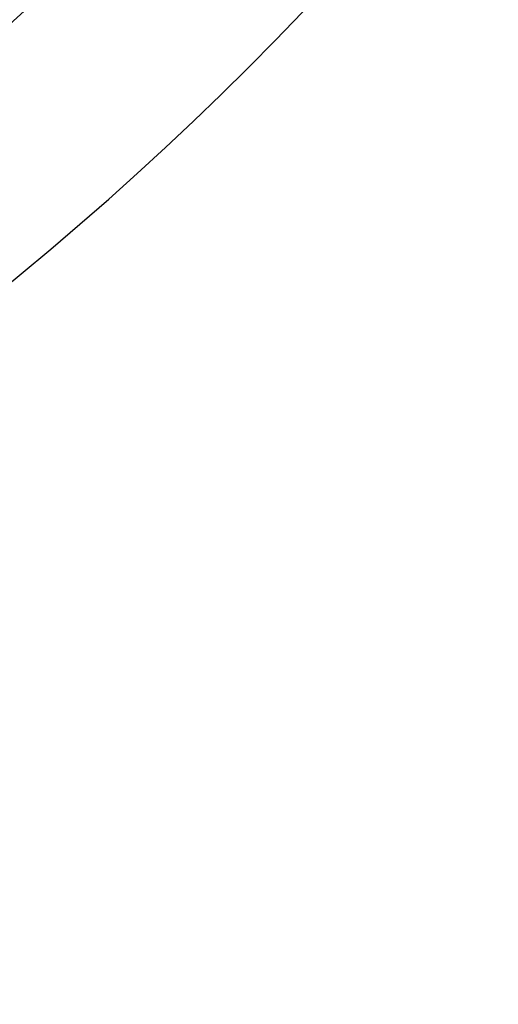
# Model space of a CAD drawing. Header units: millimetres. Extents: x 413 to 1023, y 560 to 1170.
# Tile 203 of 256: x 912 to 957, y 560 to 654. Entities that reach past the tile are written whole.
import ezdxf

# ---------------------------------------------------------------- set-up
doc = ezdxf.new("R2010")
doc.units = ezdxf.units.MM
doc.layers.add('Flora Ø60_Tall$Københanver Ø60 Tall', color=7, linetype='Continuous')

msp = doc.modelspace()

# ---------------------------------------------------------------- linework, layer by layer
at = {"layer": 'Flora Ø60_Tall$Københanver Ø60 Tall', "extrusion": (0, 0, -1)}
for centre, radius in [((-717.829, 865.068, -658.5), 305), ((-717.829, 865.068, -637), 286.315), ((-717.829, 865.068, -625), 286.315), ((-717.829, 865.068, -680), 283.5), ((-717.829, 865.068, -677.992), 260.583), ((-717.829, 865.068, -672.975), 257.943)]:
    msp.add_circle(centre, radius, dxfattribs=at)
at = {"layer": 'Flora Ø60_Tall$Københanver Ø60 Tall'}
msp.add_circle((717.829, 865.068, 376.55), 221.547, dxfattribs=at)
for points, knots in [([(451.946, 865.068, 680), (451.946, 1130.952, 680), (717.829, 1130.952, 680), (983.713, 1130.952, 680), (983.713, 865.068, 680), (983.713, 599.185, 680), (717.829, 599.185, 680), (451.946, 599.185, 680), (451.946, 865.068, 680)], [0, 0, 0, 417.648743, 417.648743, 835.297486, 835.297486, 1252.94623, 1252.94623, 1670.594973, 1670.594973, 1670.594973]), ([(479.327, 865.068, 309.5), (479.327, 1103.57, 309.5), (717.829, 1103.57, 309.5), (956.331, 1103.57, 309.5), (956.331, 865.068, 309.5), (956.331, 626.566, 309.5), (717.829, 626.566, 309.5), (479.327, 626.566, 309.5), (479.327, 865.068, 309.5)], [0, 0, 0, 479.07428, 479.07428, 958.14856, 958.14856, 1437.22284, 1437.22284, 1916.29712, 1916.29712, 1916.29712])]:
    msp.add_rational_spline(points, [1, 0.707106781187, 1, 0.707106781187, 1, 0.707106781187, 1, 0.707106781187, 1], degree=2, knots=knots, dxfattribs=at)

doc.saveas('drawing.dxf')
